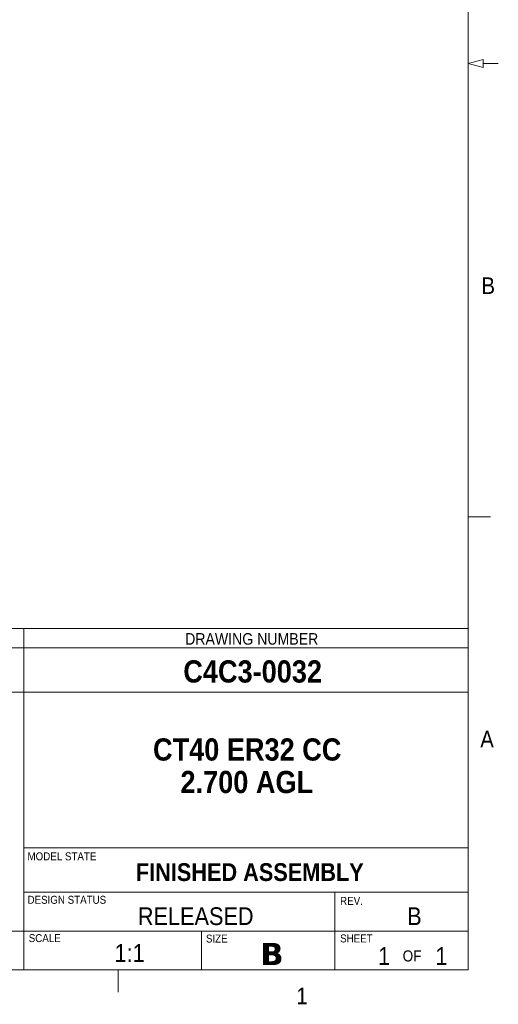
# Model space of a CAD drawing. Header units: inches. Extents: x 0.5 to 16.5, y 0.2 to 10.8.
# Tile 4 of 12: x 13.9 to 16.5, y 0.2 to 5.7. Entities that reach past the tile are written whole.
import ezdxf

# ---------------------------------------------------------------- set-up
doc = ezdxf.new("R2010")
doc.units = ezdxf.units.IN
doc.header["$MEASUREMENT"] = 0
doc.styles.add('SLDTEXTSTYLE0', font='VERDANAB.TTF')
doc.styles.add('SLDTEXTSTYLE1', font='GOTHIC.TTF', dxfattribs={"width": 0.913})
doc.styles.add('SLDTEXTSTYLE2', font='GOTHICB.TTF', dxfattribs={"width": 0.913})

msp = doc.modelspace()

# ---------------------------------------------------------------- linework, layer by layer
at = {"color": 7, "linetype": 'Continuous', "lineweight": 0}
for p, q in [((16.375, 0.4), (16.375, 10.6)), ((16.375, 5.5), (16.46, 5.5228)), ((16.375, 5.5), (16.46, 5.4772)), ((16.46, 5.5228), (16.46, 5.4772)), ((16.46, 5.5), (16.545, 5.5)), ((16.3763, 2.95), (16.5013, 2.95)), ((11.875, 2.3219), (16.375, 2.3219)), ((13.875, 2.3219), (13.875, 0.4)), ((11.875, 2.2125), (16.375, 2.2125)), ((11.875, 1.9625), (16.375, 1.9625)), ((13.875, 1.0875), (16.375, 1.0875)), ((13.875, 0.8375), (16.375, 0.8375)), ((15.625, 0.8375), (15.625, 0.4)), ((11.875, 0.6188), (16.375, 0.6188)), ((14.875, 0.6188), (14.875, 0.4)), ((16.375, 0.4), (0.625, 0.4)), ((14.4062, 0.4), (14.4062, 0.275))]:
    msp.add_line(p, q, dxfattribs=at)

# ---------------------------------------------------------------- texts
for s, insert, char_height, attachment_point, style in [('B', (16.4503, 4.2969), 0.0937, 1, 'SLDTEXTSTYLE1'), ('DRAWING NUMBER', (15.1571, 2.2951), 0.065, 2, 'SLDTEXTSTYLE1'), ('C4C3-0032', (15.1624, 2.142), 0.125, 2, 'SLDTEXTSTYLE2'), ('A', (16.4435, 1.7459), 0.0937, 1, 'SLDTEXTSTYLE1'), ('CT40 ER32 CC', (15.1317, 1.7029), 0.125, 2, 'SLDTEXTSTYLE2'), ('2.700 AGL', (15.1296, 1.5199), 0.125, 2, 'SLDTEXTSTYLE2'), ('MODEL STATE', (13.8954, 1.0617), 0.045, 1, 'SLDTEXTSTYLE1'), ('FINISHED ASSEMBLY', (15.1464, 1.0004), 0.1, 2, 'SLDTEXTSTYLE2'), ('DESIGN STATUS', (13.8954, 0.8171), 0.045, 1, 'SLDTEXTSTYLE1'), ('REV.', (15.6545, 0.8109), 0.045, 1, 'SLDTEXTSTYLE1'), ('RELEASED', (14.842, 0.7524), 0.1, 2, 'SLDTEXTSTYLE1'), ('B', (16.073, 0.7524), 0.1, 2, 'SLDTEXTSTYLE1'), ('SCALE ', (13.9022, 0.6015), 0.045, 1, 'SLDTEXTSTYLE1'), ('SIZE', (14.8994, 0.5988), 0.045, 1, 'SLDTEXTSTYLE1'), ('SHEET', (15.6545, 0.5997), 0.045, 1, 'SLDTEXTSTYLE1'), ('1:1', (14.4697, 0.5454), 0.1, 2, 'SLDTEXTSTYLE1'), ('B', (15.2058, 0.5523), 0.125, 1, 'SLDTEXTSTYLE0'), ('1', (15.9023, 0.5284), 0.1, 2, 'SLDTEXTSTYLE1'), ('OF', (16.0068, 0.5101), 0.0625, 1, 'SLDTEXTSTYLE1'), ('1', (16.2249, 0.5284), 0.1, 2, 'SLDTEXTSTYLE1'), ('1', (15.4083, 0.3003), 0.0937, 1, 'SLDTEXTSTYLE1')]:
    msp.add_mtext(s, dxfattribs=dict(at, insert=insert, char_height=char_height, attachment_point=attachment_point, style=style))

doc.saveas('drawing.dxf')
